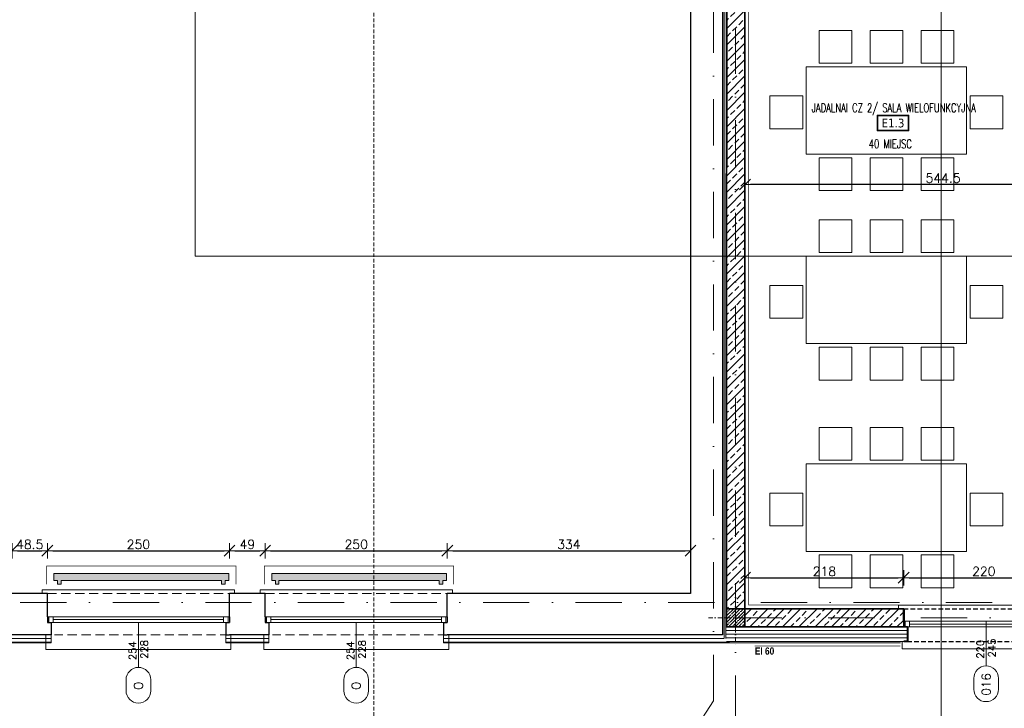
# Model space of a CAD drawing. Header units: millimetres. Extents: x 28291 to 177760, y -399809 to -170937.
# Tile 242 of 256: x 59860 to 61211, y -199610 to -198664. Entities that reach past the tile are written whole.
import ezdxf
from ezdxf.enums import TextEntityAlignment as Align

# ---------------------------------------------------------------- set-up
doc = ezdxf.new("R2010")
doc.units = ezdxf.units.MM
for name, pattern in [('2_3', [1, 0.5, -0.5]), ('CACHE', [9.525, 6.35, -3.175]), ('CARKOVANA', [7.5, 5, -2.5]), ('DASHDOT', [25.4, 12.7, -6.35, 0, -6.35]), ('HIDDEN', [9.525, 6.35, -3.175])]:
    doc.linetypes.add(name, pattern=pattern)
doc.layers.get('0').update_dxf_attribs({"lineweight": 0})
for name, color, linetype, lineweight in [('! WYPOSAŻENIE', 252, 'Continuous', 5), ('!! 0_ Istn-sciany', 3, 'Continuous', 30), ('!! 0_ Istn-widok', 1, 'Continuous', 15), ('!! 0_Istn-cienka', 4, 'Continuous', 9), ('!! 1  WYDZIELENIE PPOŻ', 252, 'Continuous', 0), ('!! 1_ proj wyposdażenie', 2, 'Continuous', 5), ('!! 1_ tynk zewn  - nowy', 21, 'Continuous', 20), ('!! 1_Hatch dach', 252, 'Continuous', 5), ('!! 1_hatch projektowane ściany', 4, 'Continuous', 5), ('!! 1_okna projektowane', 210, 'Continuous', 0), ('!! 1_OPIS OKNA DO REALIZACJI', 151, 'Continuous', 0), ('!! 1_OPIS POM NOWE', 140, 'Continuous', 5), ('!! 1_PROJ Sciany', 2, 'Continuous', 40), ('!! 1_PROJ TERMOIZOL', 132, 'Continuous', 5), ('!! 2_ remont Ocieplenie', 4, 'ZIGZAG', 5), ('!! 2_LEGENDA', 250, 'Continuous', 13), ('!! wymiary osi', 250, 'Continuous', 9), ('0-osie-liniA', 14, 'DASHDOT', 5)]:
    doc.layers.add(name, color=color, linetype=linetype, lineweight=lineweight)
for name, color, linetype, lineweight, true_color in [('!! 0_ Istn-okna - wymienione', 9, 'Continuous', 13, 0x808080), ('!! 0_Opis_okna - zrealizowane', 7, 'Continuous', 15, 0xb3b3b3), ('!! 1_drzwi-linia - zrealizowane', 7, 'Continuous', 5, 0x7a7a7a), ('!! 1_PROJ SCIANY ZREAL - HATCH', 9, 'Continuous', 0, 0x808080), ('!! 1_PROJ ŚCIANY  - zrealizowane', 9, 'Continuous', 35, 0x808080), ('!! 1_Wyburzenia', 252, 'CARKOVANA', 13, 0x696969)]:
    doc.layers.add(name, color=color, linetype=linetype, lineweight=lineweight, true_color=true_color)
doc.layers.add('!! 0_Istn-grzejniki', color=7, linetype='Continuous', lineweight=0, plot=False)
doc.layers.add('!! 0_ramki', color=66, linetype='Continuous', lineweight=9, plot=False)
doc.layers.add('!! 1_PROJ przerywana', color=3, linetype='CACHE')
doc.layers.add('PROJ OKNO', color=3, linetype='CACHE')
doc.styles.add('ARCHETYP', font='romans.shx', dxfattribs={"height": 15})
doc.styles.add('ARIAL', font='tahoma.ttf')
doc.styles.add('STYLE7', font='ARIALNB.TTF')
doc.styles.add('TXT', font='simplex.shx')
doc.linetypes.add('BATTING', pattern='A,0.00254,-2.54,[134,ltypeshp.shx,S=2.54,R=0,X=-2.54,Y=0],-5.08,[134,ltypeshp.shx,S=2.54,R=180,X=2.54,Y=0],-2.54', length=10.16254)
doc.linetypes.add('ZIGZAG', pattern='A,0.00254,-5.08,[131,ltypeshp.shx,S=5.08,R=0,X=-5.08,Y=0],-10.16,[131,ltypeshp.shx,S=5.08,R=180,X=5.08,Y=0],-5.08', length=20.32254)
doc.dimstyles.new('DIM50', dxfattribs={"dimscale": 5, "dimtxt": 2.5, "dimasz": 1.5, "dimexe": 0, "dimexo": 0, "dimgap": 0.5, "dimtad": 1, "dimdec": 4, "dimrnd": 0.5, "dimdsep": 46, "dimtxsty": 'TXT', "dimblk1": 'TICK1', "dimblk2": 'TICK1', "dimsah": 1, "dimcen": 0, "dimse1": 1, "dimse2": 1, "dimclrd": 1, "dimclre": 7, "dimclrt": 9, "dimadec": 0, "dimazin": 0, "dimtfac": 1, "dimtdec": 4, "dimtmove": 2, "dimatfit": 3, "dimldrblk": 'TICK1', "dimfxl": 1, "dimtolj": 1, "dimarcsym": 0})

# ---------------------------------------------------------------- blocks, each defined once
blk = doc.blocks.new('okno 1')
at = {"layer": '!! 0_ Istn-okna - wymienione'}
for points in [[(9, -36), (259, -36)], [(17, -40), (251, -40)], [(9, -44), (259, -44)]]:
    blk.add_lwpolyline(points, dxfattribs=at)
for points in [[(11, -44), (17, -44), (17, -36), (11, -36)], [(251, -44), (257, -44), (257, -36), (251, -36)]]:
    blk.add_lwpolyline(points, close=True, dxfattribs=at)
at = {"layer": '!! 0_ Istn-sciany'}
for points in [[(9, -36), (9, -4)], [(259, -36), (259, -4)], [(9, -36), (9, -44)], [(259, -36), (259, -44)], [(9, -44), (14, -44)], [(14, -44), (14, -61)], [(254, -44), (259, -44)], [(254, -44), (254, -61)], [(14, -61), (9, -61)], [(254, -61), (259, -61)]]:
    blk.add_lwpolyline(points, dxfattribs=at)
at = {"layer": '!! 0_ Istn-widok'}
for points in [[(2, 1), (266, 1)], [(2, -4), (2, 1)], [(266, -4), (266, 1)], [(7, -61), (7, -81)], [(261, -61), (261, -81)], [(261, -81), (7, -81)]]:
    blk.add_lwpolyline(points, dxfattribs=at)
at = {"layer": '!! 0_Istn-cienka', "linetype": 'HIDDEN', "ltscale": 2}
for points in [[(9, -4), (259, -4)], [(259, -61), (19, -61)]]:
    blk.add_lwpolyline(points, dxfattribs=at)
blk = doc.blocks.new('słup 25 x 25')
at = {"layer": '!! 1_Hatch dach'}
h = blk.add_hatch(dxfattribs=at)
h.set_pattern_fill('ANSI35', color=256)
h.set_pattern_definition([(45, (-64242.072, 198338.2015), (-4.49012806, 4.49012806), []), (45, (-64237.5816, 198338.2015), (-4.49012806, 4.49012806), [7.9375, -1.5875, 0, -1.5875])])
h.paths.add_polyline_path([(-12.5, 12.5), (12.5, 12.5), (12.5, -12.5), (-12.5, -12.5)])
at = {"layer": '!! 1_PROJ ŚCIANY  - zrealizowane'}
blk.add_lwpolyline([(-12.5, 12.5), (12.5, 12.5), (12.5, -12.5), (-12.5, -12.5)], close=True, dxfattribs=at)
at = {"layer": '0-osie-liniA', "ltscale": 0.5}
for points in [[(0, 37.5), (0, -37.5)], [(-37.5, 0), (37.5, 0)]]:
    blk.add_lwpolyline(points, dxfattribs=at)
blk = doc.blocks.new('OKNO PROJ 240')
at = {"layer": '!! 0_ Istn-sciany'}
for points in [[(61049, -199630.9), (61054, -199630.9)], [(61262, -199630.9), (61262, -199630.9)]]:
    blk.add_lwpolyline(points, dxfattribs=at)
at = {"layer": '!! 0_ Istn-widok'}
for points in [[(61042, -199600.9), (61272, -199600.9)], [(61042, -199605.9), (61042, -199600.9)], [(61272, -199605.9), (61272, -199600.9)], [(61047, -199650.9), (61047, -199660.9)], [(61271, -199650.9), (61271, -199660.9)], [(61271, -199660.9), (61047, -199660.9)]]:
    blk.add_lwpolyline(points, dxfattribs=at)
at = {"layer": '!! 1_okna projektowane'}
for points in [[(61049, -199630.9), (61262, -199630.9)], [(61051, -199622.9), (61262, -199622.9)], [(61057, -199626.9), (61260, -199626.9)]]:
    blk.add_lwpolyline(points, dxfattribs=at)
for points in [[(61051, -199630.9), (61057, -199630.9), (61057, -199622.9), (61051, -199622.9)], [(61267, -199630.9), (61260, -199630.9), (61260, -199622.9), (61267, -199622.9)]]:
    blk.add_lwpolyline(points, close=True, dxfattribs=at)
at = {"layer": '!! 1_PROJ przerywana'}
for points in [[(61049, -199605.9), (61269, -199605.9)], [(61054, -199650.9), (61264, -199650.9)]]:
    blk.add_lwpolyline(points, dxfattribs=at)
at = {"layer": '!! 1_PROJ Sciany'}
for points in [[(61049, -199622.9), (61049, -199605.9)], [(61269, -199622.9), (61269, -199605.9)], [(61049, -199622.9), (61049, -199630.9)], [(61054, -199630.9), (61054, -199650.9)], [(61264, -199630.9), (61264, -199650.9)], [(61264, -199630.9), (61269, -199630.9)], [(61269, -199622.9), (61269, -199630.9)], [(61054, -199650.9), (61049, -199650.9)], [(61264, -199650.9), (61269, -199650.9)]]:
    blk.add_lwpolyline(points, dxfattribs=at)
blk = doc.blocks.new('BLOK OSI')
at = {"layer": '0-osie-liniA', "ltscale": 5}
for points in [[(51992.21142, -199661.23318), (51992.21142, -193642.4104)], [(52022.71142, -198101.31839), (52022.71142, -199860.81919)], [(48625.50568, -199526.0883), (52491.52485, -199526.0883)], [(52022.71506, -199547.0883), (55016.99854, -199547.0883)], [(51992.21142, -199661.23318), (51924.94842, -199764.84255), (51924.94842, -199860.81919)]]:
    blk.add_lwpolyline(points, dxfattribs=at)
blk = doc.blocks.new('1_ok-opis')
blk.add_line((0, 111.6), (0, 50))
for points in [[(-17, 128.6), (-17, 143.6)], [(17, 128.6), (17, 143.6)]]:
    blk.add_lwpolyline(points)
for centre, start, end in [((0, 143.6), 0, 180), ((0, 128.6), 180, 0)]:
    blk.add_arc(centre, 17, start, end)
at = {"style": 'ARCHETYP'}
for tag, height, rotation, p in [('NR', 12, 90, (0, 136.9)), ('NR', 12, 270, (0, 136.9)), ('SZEROKOŚĆ', 10, 270, (8, 78.3)), ('SZEROKOŚĆ', 10, 90, (-8, 78.3)), ('WYSOKOŚĆ', 10, 270, (-8, 78.3)), ('WYSOKOŚĆ', 10, 90, (8, 78.3))]:
    blk.add_attdef(tag, text='', height=height, rotation=rotation, dxfattribs=at).set_placement(p, align=Align.MIDDLE)
blk = doc.blocks.new('TICK1')
at = {"color": 2}
blk.add_line((-1, -1), (1, 1), dxfattribs=at)
at = {"color": 0}
for p, q in [((0, 0), (-1, 0)), ((0, -1.4), (0, 1.4))]:
    blk.add_line(p, q, dxfattribs=at)
blk = doc.blocks.new('*D2889')
at = {"layer": '!! wymiary osi', "color": 1, "lineweight": -2, "transparency": 16777216}
blk.add_line((57978.1, -199709), (60817.1, -199709), dxfattribs=at)
at = {"layer": 'DEFPOINTS', "color": 0, "transparency": 16777216}
for p in [(57970.6, -199377.1), (60824.6, -199377.1), (60824.6, -199709)]:
    blk.add_point(p, dxfattribs=at)
at = {"layer": '!! wymiary osi', "color": 1, "lineweight": -2, "transparency": 16777216, "xscale": 7.5, "yscale": 7.5, "zscale": 7.5, "rotation": 180}
blk.add_blockref('TICK1', (57970.6, -199709), dxfattribs=at)
at = {"layer": '!! wymiary osi', "color": 1, "lineweight": -2, "transparency": 16777216, "xscale": 7.5, "yscale": 7.5, "zscale": 7.5}
blk.add_blockref('TICK1', (60824.6, -199709), dxfattribs=at)
at = {"layer": '!! wymiary osi', "color": 9, "transparency": 16777216, "insert": (59397.6, -199700.2), "char_height": 12.5, "attachment_point": 5, "style": 'TXT'}
blk.add_mtext('\\A1;2854', dxfattribs=at)
blk = doc.blocks.new('*D2893')
at = {"layer": '!! wymiary osi', "color": 1, "lineweight": -2, "transparency": 16777216}
blk.add_line((58406.1, -199674), (60773.1, -199674), dxfattribs=at)
at = {"layer": 'DEFPOINTS', "color": 0, "transparency": 16777216}
for p in [(58398.6, -199452.1), (60780.6, -199452.1), (60780.6, -199674)]:
    blk.add_point(p, dxfattribs=at)
at = {"layer": '!! wymiary osi', "color": 1, "lineweight": -2, "transparency": 16777216, "xscale": 7.5, "yscale": 7.5, "zscale": 7.5, "rotation": 180}
blk.add_blockref('TICK1', (58398.6, -199674), dxfattribs=at)
at = {"layer": '!! wymiary osi', "color": 1, "lineweight": -2, "transparency": 16777216, "xscale": 7.5, "yscale": 7.5, "zscale": 7.5}
blk.add_blockref('TICK1', (60780.6, -199674), dxfattribs=at)
at = {"layer": '!! wymiary osi', "color": 9, "transparency": 16777216, "insert": (59589.6, -199665.2), "char_height": 12.5, "attachment_point": 5, "style": 'TXT'}
blk.add_mtext('\\A1;2382', dxfattribs=at)
blk = doc.blocks.new('*D2894')
at = {"layer": '!! wymiary osi', "color": 1, "lineweight": -2, "transparency": 16777216}
blk.add_line((60788.1, -199674), (60817.1, -199674), dxfattribs=at)
at = {"layer": 'DEFPOINTS', "color": 0, "transparency": 16777216}
for p in [(60780.6, -199452.1), (60824.6, -199452.1), (60824.6, -199674)]:
    blk.add_point(p, dxfattribs=at)
at = {"layer": '!! wymiary osi', "color": 1, "lineweight": -2, "transparency": 16777216, "xscale": 7.5, "yscale": 7.5, "zscale": 7.5, "rotation": 180}
blk.add_blockref('TICK1', (60780.6, -199674), dxfattribs=at)
at = {"layer": '!! wymiary osi', "color": 1, "lineweight": -2, "transparency": 16777216, "xscale": 7.5, "yscale": 7.5, "zscale": 7.5}
blk.add_blockref('TICK1', (60824.6, -199674), dxfattribs=at)
at = {"layer": '!! wymiary osi', "color": 9, "transparency": 16777216, "insert": (60802.6, -199665.2), "char_height": 12.5, "attachment_point": 5, "style": 'TXT'}
blk.add_mtext('\\A1;44', dxfattribs=at)
blk = doc.blocks.new('*D2905')
at = {"layer": '!! wymiary osi', "color": 1, "lineweight": -2, "transparency": 16777216}
blk.add_line((59856.6, -199393.6), (59890.1, -199393.6), dxfattribs=at)
at = {"layer": 'DEFPOINTS', "color": 0, "transparency": 16777216}
for p in [(59897.6, -199393.6), (59849.1, -199452.1), (59897.6, -199452.1)]:
    blk.add_point(p, dxfattribs=at)
at = {"layer": '!! wymiary osi', "color": 1, "lineweight": -2, "transparency": 16777216, "xscale": 7.5, "yscale": 7.5, "zscale": 7.5, "rotation": 180}
blk.add_blockref('TICK1', (59849.1, -199393.6), dxfattribs=at)
at = {"layer": '!! wymiary osi', "color": 1, "lineweight": -2, "transparency": 16777216, "xscale": 7.5, "yscale": 7.5, "zscale": 7.5}
blk.add_blockref('TICK1', (59897.6, -199393.6), dxfattribs=at)
at = {"layer": '!! wymiary osi', "color": 9, "transparency": 16777216, "insert": (59873.3, -199384.9), "char_height": 12.5, "attachment_point": 5, "style": 'TXT'}
blk.add_mtext('\\A1;48.5', dxfattribs=at)
blk = doc.blocks.new('*D2906')
at = {"layer": '!! wymiary osi', "color": 1, "lineweight": -2, "transparency": 16777216}
blk.add_line((59905.1, -199393.6), (60140.1, -199393.6), dxfattribs=at)
at = {"layer": 'DEFPOINTS', "color": 0, "transparency": 16777216}
for p in [(60147.6, -199393.6), (59897.6, -199452.1), (60147.6, -199452.1)]:
    blk.add_point(p, dxfattribs=at)
at = {"layer": '!! wymiary osi', "color": 1, "lineweight": -2, "transparency": 16777216, "xscale": 7.5, "yscale": 7.5, "zscale": 7.5, "rotation": 180}
blk.add_blockref('TICK1', (59897.6, -199393.6), dxfattribs=at)
at = {"layer": '!! wymiary osi', "color": 1, "lineweight": -2, "transparency": 16777216, "xscale": 7.5, "yscale": 7.5, "zscale": 7.5}
blk.add_blockref('TICK1', (60147.6, -199393.6), dxfattribs=at)
at = {"layer": '!! wymiary osi', "color": 9, "transparency": 16777216, "insert": (60022.6, -199384.9), "char_height": 12.5, "attachment_point": 5, "style": 'TXT'}
blk.add_mtext('\\A1;250', dxfattribs=at)
blk = doc.blocks.new('*D2907')
at = {"layer": '!! wymiary osi', "color": 1, "lineweight": -2, "transparency": 16777216}
blk.add_line((60155.1, -199393.6), (60189.1, -199393.6), dxfattribs=at)
at = {"layer": 'DEFPOINTS', "color": 0, "transparency": 16777216}
for p in [(60196.6, -199393.6), (60147.6, -199452.1), (60196.6, -199452.1)]:
    blk.add_point(p, dxfattribs=at)
at = {"layer": '!! wymiary osi', "color": 1, "lineweight": -2, "transparency": 16777216, "xscale": 7.5, "yscale": 7.5, "zscale": 7.5, "rotation": 180}
blk.add_blockref('TICK1', (60147.6, -199393.6), dxfattribs=at)
at = {"layer": '!! wymiary osi', "color": 1, "lineweight": -2, "transparency": 16777216, "xscale": 7.5, "yscale": 7.5, "zscale": 7.5}
blk.add_blockref('TICK1', (60196.6, -199393.6), dxfattribs=at)
at = {"layer": '!! wymiary osi', "color": 9, "transparency": 16777216, "insert": (60172.1, -199384.9), "char_height": 12.5, "attachment_point": 5, "style": 'TXT'}
blk.add_mtext('\\A1;49', dxfattribs=at)
blk = doc.blocks.new('*D2908')
at = {"layer": '!! wymiary osi', "color": 1, "lineweight": -2, "transparency": 16777216}
blk.add_line((60204.1, -199393.6), (60439.1, -199393.6), dxfattribs=at)
at = {"layer": 'DEFPOINTS', "color": 0, "transparency": 16777216}
for p in [(60446.6, -199393.6), (60196.6, -199452.1), (60446.6, -199452.1)]:
    blk.add_point(p, dxfattribs=at)
at = {"layer": '!! wymiary osi', "color": 1, "lineweight": -2, "transparency": 16777216, "xscale": 7.5, "yscale": 7.5, "zscale": 7.5, "rotation": 180}
blk.add_blockref('TICK1', (60196.6, -199393.6), dxfattribs=at)
at = {"layer": '!! wymiary osi', "color": 1, "lineweight": -2, "transparency": 16777216, "xscale": 7.5, "yscale": 7.5, "zscale": 7.5}
blk.add_blockref('TICK1', (60446.6, -199393.6), dxfattribs=at)
at = {"layer": '!! wymiary osi', "color": 9, "transparency": 16777216, "insert": (60321.6, -199384.9), "char_height": 12.5, "attachment_point": 5, "style": 'TXT'}
blk.add_mtext('\\A1;250', dxfattribs=at)
blk = doc.blocks.new('*D2909')
at = {"layer": '!! wymiary osi', "color": 1, "lineweight": -2, "transparency": 16777216}
blk.add_line((60454.1, -199393.6), (60773.1, -199393.6), dxfattribs=at)
at = {"layer": 'DEFPOINTS', "color": 0, "transparency": 16777216}
for p in [(60780.6, -199393.6), (60446.6, -199452.1), (60780.6, -199452.1)]:
    blk.add_point(p, dxfattribs=at)
at = {"layer": '!! wymiary osi', "color": 1, "lineweight": -2, "transparency": 16777216, "xscale": 7.5, "yscale": 7.5, "zscale": 7.5, "rotation": 180}
blk.add_blockref('TICK1', (60446.6, -199393.6), dxfattribs=at)
at = {"layer": '!! wymiary osi', "color": 1, "lineweight": -2, "transparency": 16777216, "xscale": 7.5, "yscale": 7.5, "zscale": 7.5}
blk.add_blockref('TICK1', (60780.6, -199393.6), dxfattribs=at)
at = {"layer": '!! wymiary osi', "color": 9, "transparency": 16777216, "insert": (60613.6, -199384.9), "char_height": 12.5, "attachment_point": 5, "style": 'TXT'}
blk.add_mtext('\\A1;334', dxfattribs=at)
blk = doc.blocks.new('*D3013')
at = {"layer": '!! wymiary osi', "color": 1, "lineweight": -2, "transparency": 16777216}
blk.add_line((60832.1, -199709), (63419.6, -199709), dxfattribs=at)
at = {"layer": 'DEFPOINTS', "color": 0, "transparency": 16777216}
for p in [(60824.6, -199509.1), (63427.1, -199520.1), (63427.1, -199709)]:
    blk.add_point(p, dxfattribs=at)
at = {"layer": '!! wymiary osi', "color": 1, "lineweight": -2, "transparency": 16777216, "xscale": 7.5, "yscale": 7.5, "zscale": 7.5, "rotation": 180}
blk.add_blockref('TICK1', (60824.6, -199709), dxfattribs=at)
at = {"layer": '!! wymiary osi', "color": 1, "lineweight": -2, "transparency": 16777216, "xscale": 7.5, "yscale": 7.5, "zscale": 7.5}
blk.add_blockref('TICK1', (63427.1, -199709), dxfattribs=at)
at = {"layer": '!! wymiary osi', "color": 9, "transparency": 16777216, "insert": (62125.8, -199700.2), "char_height": 12.5, "attachment_point": 5, "style": 'TXT'}
blk.add_mtext('\\A1;2602.5', dxfattribs=at)
blk = doc.blocks.new('*D3014')
at = {"layer": '!! wymiary osi', "color": 1, "lineweight": -2, "transparency": 16777216}
for p, q in [((60817.1, -199674), (60809.6, -199674)), ((60824.6, -199674), (60829.1, -199674)), ((60836.6, -199674), (60844.1, -199674))]:
    blk.add_line(p, q, dxfattribs=at)
at = {"layer": 'DEFPOINTS', "color": 0, "transparency": 16777216}
for p in [(60824.6, -199509.1), (60829.1, -199509.1), (60829.1, -199674)]:
    blk.add_point(p, dxfattribs=at)
at = {"layer": '!! wymiary osi', "color": 1, "lineweight": -2, "transparency": 16777216, "xscale": 7.5, "yscale": 7.5, "zscale": 7.5}
blk.add_blockref('TICK1', (60824.6, -199674), dxfattribs=at)
at = {"layer": '!! wymiary osi', "color": 1, "lineweight": -2, "transparency": 16777216, "xscale": 7.5, "yscale": 7.5, "zscale": 7.5, "rotation": 180}
blk.add_blockref('TICK1', (60829.1, -199674), dxfattribs=at)
at = {"layer": '!! wymiary osi', "color": 9, "transparency": 16777216, "insert": (60826.8, -199696.5), "char_height": 12.5, "attachment_point": 5, "style": 'TXT'}
blk.add_mtext('\\A1;4.5', dxfattribs=at)
blk = doc.blocks.new('*D3015')
at = {"layer": '!! wymiary osi', "color": 1, "lineweight": -2, "transparency": 16777216}
blk.add_line((60836.6, -199674), (60847.6, -199674), dxfattribs=at)
at = {"layer": 'DEFPOINTS', "color": 0, "transparency": 16777216}
for p in [(60855.1, -199473.1), (60829.1, -199509.1), (60855.1, -199674)]:
    blk.add_point(p, dxfattribs=at)
at = {"layer": '!! wymiary osi', "color": 1, "lineweight": -2, "transparency": 16777216, "xscale": 7.5, "yscale": 7.5, "zscale": 7.5, "rotation": 180}
blk.add_blockref('TICK1', (60829.1, -199674), dxfattribs=at)
at = {"layer": '!! wymiary osi', "color": 1, "lineweight": -2, "transparency": 16777216, "xscale": 7.5, "yscale": 7.5, "zscale": 7.5}
blk.add_blockref('TICK1', (60855.1, -199674), dxfattribs=at)
at = {"layer": '!! wymiary osi', "color": 9, "transparency": 16777216, "insert": (60842.1, -199665.2), "char_height": 12.5, "attachment_point": 5, "style": 'TXT'}
blk.add_mtext('\\A1;26', dxfattribs=at)
blk = doc.blocks.new('*D3016')
at = {"layer": '!! wymiary osi', "color": 1, "lineweight": -2, "transparency": 16777216}
blk.add_line((60862.6, -199674), (61642.6, -199674), dxfattribs=at)
at = {"layer": 'DEFPOINTS', "color": 0, "transparency": 16777216}
for p in [(60855.1, -199473.1), (61650.1, -199473.1), (61650.1, -199674)]:
    blk.add_point(p, dxfattribs=at)
at = {"layer": '!! wymiary osi', "color": 1, "lineweight": -2, "transparency": 16777216, "xscale": 7.5, "yscale": 7.5, "zscale": 7.5, "rotation": 180}
blk.add_blockref('TICK1', (60855.1, -199674), dxfattribs=at)
at = {"layer": '!! wymiary osi', "color": 1, "lineweight": -2, "transparency": 16777216, "xscale": 7.5, "yscale": 7.5, "zscale": 7.5}
blk.add_blockref('TICK1', (61650.1, -199674), dxfattribs=at)
at = {"layer": '!! wymiary osi', "color": 9, "transparency": 16777216, "insert": (61252.6, -199665.2), "char_height": 12.5, "attachment_point": 5, "style": 'TXT'}
blk.add_mtext('\\A1;795', dxfattribs=at)
blk = doc.blocks.new('*D3094')
at = {"layer": '!! wymiary osi', "color": 1, "lineweight": -2, "transparency": 16777216}
blk.add_line((61392.1, -198890.7), (60862.8, -198890.7), dxfattribs=at)
at = {"layer": 'DEFPOINTS', "color": 0, "transparency": 16777216}
for p in [(60855.3, -198853), (61399.6, -198853.2), (60855.3, -198890.7)]:
    blk.add_point(p, dxfattribs=at)
at = {"layer": '!! wymiary osi', "color": 1, "lineweight": -2, "transparency": 16777216, "xscale": 7.5, "yscale": 7.5, "zscale": 7.5, "rotation": 180}
blk.add_blockref('TICK1', (60855.3, -198890.7), dxfattribs=at)
at = {"layer": '!! wymiary osi', "color": 1, "lineweight": -2, "transparency": 16777216, "xscale": 7.5, "yscale": 7.5, "zscale": 7.5}
blk.add_blockref('TICK1', (61399.6, -198890.7), dxfattribs=at)
at = {"layer": '!! wymiary osi', "color": 9, "transparency": 16777216, "insert": (61127.4, -198882), "char_height": 12.5, "attachment_point": 5, "style": 'TXT'}
blk.add_mtext('\\A1;544.5', dxfattribs=at)
blk = doc.blocks.new('*D3147')
at = {"layer": '!! wymiary osi', "color": 1, "lineweight": -2, "transparency": 16777216}
blk.add_line((60863, -199430.6), (61065.8, -199430.6), dxfattribs=at)
at = {"layer": 'DEFPOINTS', "color": 0, "transparency": 16777216}
for p in [(61073.3, -199430.6), (60855.5, -199473.1), (61073.3, -199473.2)]:
    blk.add_point(p, dxfattribs=at)
at = {"layer": '!! wymiary osi', "color": 1, "lineweight": -2, "transparency": 16777216, "xscale": 7.5, "yscale": 7.5, "zscale": 7.5, "rotation": 180}
blk.add_blockref('TICK1', (60855.5, -199430.6), dxfattribs=at)
at = {"layer": '!! wymiary osi', "color": 1, "lineweight": -2, "transparency": 16777216, "xscale": 7.5, "yscale": 7.5, "zscale": 7.5}
blk.add_blockref('TICK1', (61073.3, -199430.6), dxfattribs=at)
at = {"layer": '!! wymiary osi', "color": 9, "transparency": 16777216, "insert": (60964.4, -199421.9), "char_height": 12.5, "attachment_point": 5, "style": 'TXT'}
blk.add_mtext('\\A1;218', dxfattribs=at)
blk = doc.blocks.new('*D3148')
at = {"layer": '!! wymiary osi', "color": 1, "lineweight": -2, "transparency": 16777216}
blk.add_line((61080.8, -199430.6), (61285.8, -199430.6), dxfattribs=at)
at = {"layer": 'DEFPOINTS', "color": 0, "transparency": 16777216}
for p in [(61293.3, -199430.6), (61073.3, -199473.2), (61293.3, -199473.1)]:
    blk.add_point(p, dxfattribs=at)
at = {"layer": '!! wymiary osi', "color": 1, "lineweight": -2, "transparency": 16777216, "xscale": 7.5, "yscale": 7.5, "zscale": 7.5, "rotation": 180}
blk.add_blockref('TICK1', (61073.3, -199430.6), dxfattribs=at)
at = {"layer": '!! wymiary osi', "color": 1, "lineweight": -2, "transparency": 16777216, "xscale": 7.5, "yscale": 7.5, "zscale": 7.5}
blk.add_blockref('TICK1', (61293.3, -199430.6), dxfattribs=at)
at = {"layer": '!! wymiary osi', "color": 9, "transparency": 16777216, "insert": (61183.3, -199421.9), "char_height": 12.5, "attachment_point": 5, "style": 'TXT'}
blk.add_mtext('\\A1;220', dxfattribs=at)
blk = doc.blocks.new('oznaczenie przekroi')
at = {"layer": '!! 1_Wyburzenia'}
for points in [[(87585.4, -199785.2), (87585.4, -197220.1)], [(88364.2, -199785.2), (88364.2, -197902.7)]]:
    blk.add_lwpolyline(points, dxfattribs=at)

msp = doc.modelspace()

# ---------------------------------------------------------------- hatches: boundary and pattern name
at = {"layer": '!! 0_Istn-grzejniki'}
h = msp.add_hatch(color=0, dxfattribs=at)
h.dxf.hatch_style = 1
h.paths.add_polyline_path([(59911.56735, -199439.62813), (59911.56735, -199434.62813), (59906.56735, -199434.62813), (59906.56735, -199424.62813), (60146.56735, -199424.62813), (60146.56735, -199434.62813), (60141.56735, -199434.62813), (60141.56735, -199439.62813), (60136.56735, -199439.62813), (60136.56735, -199434.62813), (59916.56735, -199434.62813), (59916.56735, -199439.62813)])
h = msp.add_hatch(color=0, dxfattribs=at)
h.dxf.hatch_style = 1
h.paths.add_polyline_path([(60210.56735, -199439.62813), (60210.56735, -199434.62813), (60205.56735, -199434.62813), (60205.56735, -199424.62813), (60445.56735, -199424.62813), (60445.56735, -199434.62813), (60440.56735, -199434.62813), (60440.56735, -199439.62813), (60435.56735, -199439.62813), (60435.56735, -199434.62813), (60215.56735, -199434.62813), (60215.56735, -199439.62813)])
at = {"layer": '!! 1_PROJ SCIANY ZREAL - HATCH'}
h = msp.add_hatch(dxfattribs=at)
h.set_pattern_fill('ANSI33', color=256, scale=2.5)
h.paths.add_polyline_path([(60855.48637, -198236.14239), (60830.48637, -198236.13008), (60830.0792, -199473.12813), (60855.0792, -199473.13228)])
h = msp.add_hatch(dxfattribs=at)
h.set_pattern_fill('ANSI33', color=256, scale=2.5)
h.paths.add_polyline_path([(60855.07099, -199473.12813), (61073.31554, -199473.20674), (61073.31554, -199498.20337), (60855.07099, -199498.12477)])

# ---------------------------------------------------------------- linework, layer by layer
at = {"layer": '!! 0_ Istn-sciany'}
for points in [[(60780.56735, -198236.12813), (60780.56735, -199452.12813), (60446.56735, -199452.12813)], [(60824.56735, -198236.12813), (60824.56735, -199509.12813), (60446.56735, -199509.12813)], [(59897.56735, -199452.12813), (59849.11841, -199452.12813)], [(60196.56735, -199452.12813), (60147.56735, -199452.12813)], [(59897.56735, -199509.12813), (59848.56735, -199509.12813)], [(60196.56735, -199509.12813), (60147.56735, -199509.12813)]]:
    msp.add_lwpolyline(points, dxfattribs=at)
at = {"layer": '!! 0_Istn-grzejniki', "linetype": '2_3', "ltscale": 10, "const_width": 1}
for points in [[(59896.56735, -199439.62813), (59896.56735, -199414.62813), (60156.56735, -199414.62813), (60156.56735, -199439.62813)], [(60195.56735, -199439.62813), (60195.56735, -199414.62813), (60455.56735, -199414.62813), (60455.56735, -199439.62813)]]:
    msp.add_lwpolyline(points, dxfattribs=at)
at = {"layer": '!! 0_Istn-grzejniki'}
for points in [[(59911.56735, -199439.62813), (59911.56735, -199434.62813), (59906.56735, -199434.62813), (59906.56735, -199424.62813), (60146.56735, -199424.62813), (60146.56735, -199434.62813), (60141.56735, -199434.62813), (60141.56735, -199439.62813), (60136.56735, -199439.62813), (60136.56735, -199434.62813), (59916.56735, -199434.62813), (59916.56735, -199439.62813)], [(60210.56735, -199439.62813), (60210.56735, -199434.62813), (60205.56735, -199434.62813), (60205.56735, -199424.62813), (60445.56735, -199424.62813), (60445.56735, -199434.62813), (60440.56735, -199434.62813), (60440.56735, -199439.62813), (60435.56735, -199439.62813), (60435.56735, -199434.62813), (60215.56735, -199434.62813), (60215.56735, -199439.62813)]]:
    msp.add_lwpolyline(points, close=True, dxfattribs=at)
at = {"layer": '!! 0_ramki'}
msp.add_lwpolyline([(60100.28509, -198989.2122), (60100.28509, -194789.2122), (63070.28509, -194789.2122), (63120.28509, -198989.2122)], close=True, dxfattribs=at)
at = {"layer": '!! 1  WYDZIELENIE PPOŻ', "color": 20, "linetype": '2_3', "ltscale": 10, "true_color": 0xf65c09, "const_width": 1}
for points in [[(61680.06966, -198858.12222), (61394.57367, -198858.15779), (61394.57367, -198643.12421), (60860.60069, -198643.12424), (60860.50947, -199468.13431), (61678.41568, -199468.13432), (61680.06965, -199468.34503), (62592.56778, -199468.08791), (62593.21565, -198093.74063), (62280.06965, -198093.74063), (62280.06965, -198398.62886), (62010.51687, -198398.58903), (62010.51687, -198473.62813), (61944.06965, -198473.62813), (61944.06965, -198585.15717), (61680.06966, -198583.65717), (61680.06966, -198858.12241)], [(61068.81046, -199524.17511), (60868.81046, -199524.17511)]]:
    msp.add_lwpolyline(points, dxfattribs=at)
at = {"layer": '!! 1_ proj wyposdażenie'}
for points in [[(60957.10579, -198679.03336), (61002.10579, -198679.03336), (61002.10579, -198724.03336), (60957.10579, -198724.03336)], [(61072.10579, -198679.03336), (61027.10579, -198679.03336), (61027.10579, -198724.03336), (61072.10579, -198724.03336)], [(61142.10579, -198679.03336), (61097.10579, -198679.03336), (61097.10579, -198724.03336), (61142.10579, -198724.03336)], [(60939.60579, -198729.03336), (61159.60579, -198729.03336), (61159.60579, -198849.03336), (60939.60579, -198849.03336)], [(60889.60579, -198814.03336), (60889.60579, -198769.03336), (60934.60579, -198769.03336), (60934.60579, -198814.03336)], [(61209.60579, -198814.03336), (61209.60579, -198769.03336), (61164.60579, -198769.03336), (61164.60579, -198814.03336)], [(60957.10579, -198899.03336), (61002.10579, -198899.03336), (61002.10579, -198854.03336), (60957.10579, -198854.03336)], [(61072.10579, -198899.03336), (61027.10579, -198899.03336), (61027.10579, -198854.03336), (61072.10579, -198854.03336)], [(61142.10579, -198899.03336), (61097.10579, -198899.03336), (61097.10579, -198854.03336), (61142.10579, -198854.03336)], [(60957.10579, -198939.2146), (61002.10579, -198939.2146), (61002.10579, -198984.2146), (60957.10579, -198984.2146)], [(61072.10579, -198939.2146), (61027.10579, -198939.2146), (61027.10579, -198984.2146), (61072.10579, -198984.2146)], [(61142.10579, -198939.2146), (61097.10579, -198939.2146), (61097.10579, -198984.2146), (61142.10579, -198984.2146)], [(60939.60579, -198989.2146), (61159.60579, -198989.2146), (61159.60579, -199109.2146), (60939.60579, -199109.2146)], [(60889.60579, -199074.2146), (60889.60579, -199029.2146), (60934.60579, -199029.2146), (60934.60579, -199074.2146)], [(61209.60579, -199074.2146), (61209.60579, -199029.2146), (61164.60579, -199029.2146), (61164.60579, -199074.2146)], [(60957.10579, -199159.2146), (61002.10579, -199159.2146), (61002.10579, -199114.2146), (60957.10579, -199114.2146)], [(61072.10579, -199159.2146), (61027.10579, -199159.2146), (61027.10579, -199114.2146), (61072.10579, -199114.2146)], [(61142.10579, -199159.2146), (61097.10579, -199159.2146), (61097.10579, -199114.2146), (61142.10579, -199114.2146)], [(60957.10579, -199224.39584), (61002.10579, -199224.39584), (61002.10579, -199269.39584), (60957.10579, -199269.39584)], [(61072.10579, -199224.39584), (61027.10579, -199224.39584), (61027.10579, -199269.39584), (61072.10579, -199269.39584)], [(61142.10579, -199224.39584), (61097.10579, -199224.39584), (61097.10579, -199269.39584), (61142.10579, -199269.39584)], [(60939.60579, -199274.39584), (61159.60579, -199274.39584), (61159.60579, -199394.39584), (60939.60579, -199394.39584)], [(60889.60579, -199359.39584), (60889.60579, -199314.39584), (60934.60579, -199314.39584), (60934.60579, -199359.39584)], [(61209.60579, -199359.39584), (61209.60579, -199314.39584), (61164.60579, -199314.39584), (61164.60579, -199359.39584)], [(60957.10579, -199444.39584), (61002.10579, -199444.39584), (61002.10579, -199399.39584), (60957.10579, -199399.39584)], [(61072.10579, -199444.39584), (61027.10579, -199444.39584), (61027.10579, -199399.39584), (61072.10579, -199399.39584)], [(61142.10579, -199444.39584), (61097.10579, -199444.39584), (61097.10579, -199399.39584), (61142.10579, -199399.39584)]]:
    msp.add_lwpolyline(points, close=True, dxfattribs=at)
at = {"layer": '!! 1_ tynk zewn  - nowy'}
for p, q in [((61068.81907, -199520.12477), (60830.07081, -199520.12395)), ((61078.3155, -199518.12477), (60830.07082, -199518.12395))]:
    msp.add_line(p, q, dxfattribs=at)
for points in [[(59902.56735, -199520.12813), (59902.56735, -199509.12813)], [(60142.56735, -199520.12813), (60142.56735, -199509.12813)], [(60201.56735, -199520.12813), (60201.56735, -199509.12813)], [(60441.56735, -199509.12813), (60441.56735, -199520.12813)], [(59902.56735, -199519.12813), (59843.56735, -199519.12813)], [(59902.56735, -199520.12813), (59843.56735, -199520.12813)], [(60201.56735, -199519.12813), (60142.56735, -199519.12813)], [(60201.56735, -199520.12813), (60142.56735, -199520.12813)], [(60834.06406, -199519.12813), (60441.56735, -199519.12813)], [(60835.06373, -199520.12813), (60441.56735, -199520.12813)]]:
    msp.add_lwpolyline(points, dxfattribs=at)
at = {"layer": '!! 1_OPIS POM NOWE'}
for points in [[(61036.8392, -198817.16147), (61080.3592, -198817.16147), (61080.3592, -198795.40147), (61036.8392, -198795.40147)], [(61037.9272, -198816.07347), (61079.2712, -198816.07347), (61079.2712, -198796.48947), (61037.9272, -198796.48947)]]:
    msp.add_lwpolyline(points, close=True, dxfattribs=at)
at = {"layer": '!! 1_PROJ Sciany'}
msp.add_lwpolyline([(61073.31554, -199473.20485), (61073.31554, -199498.20525)], dxfattribs=at)
at = {"layer": '!! 1_PROJ SCIANY ZREAL - HATCH'}
for points in [[(60855.48637, -198236.14239), (60830.48637, -198236.13008), (60830.0792, -199473.12813), (60855.0792, -199473.13228)], [(60855.07099, -199473.12813), (61073.31554, -199473.12813), (61073.31554, -199498.12477), (60855.07099, -199498.12477)]]:
    msp.add_lwpolyline(points, close=True, dxfattribs=at)
at = {"layer": '!! 1_PROJ TERMOIZOL', "linetype": 'ZIGZAG', "ltscale": 0.75}
msp.add_lwpolyline([(60826.98637, -198236.12975), (60826.56583, -199513.73054)], dxfattribs=at)
at = {"layer": '!! 1_PROJ ŚCIANY  - zrealizowane'}
msp.add_line((61078.31558, -199498.12477), (60830.0709, -199498.12395), dxfattribs=at)
for points in [[(60830.48637, -198236.13008), (60830.0709, -199498.34603)], [(60855.35405, -198638.13053), (60855.0792, -199473.128), (61073.31554, -199473.128)]]:
    msp.add_lwpolyline(points, dxfattribs=at)
at = {"layer": '!! 2_ remont Ocieplenie', "linetype": 'BATTING', "ltscale": 0.5}
for p, q in [((61078.31554, -199503.12477), (60830.07086, -199503.12395)), ((61078.3155, -199513.12477), (60830.07082, -199513.12395))]:
    msp.add_line(p, q, dxfattribs=at)
at = {"layer": '!! 2_ remont Ocieplenie', "linetype": 'Continuous', "ltscale": 0.75}
msp.add_line((61078.31554, -199508.12477), (60830.07086, -199508.12395), dxfattribs=at)
at = {"layer": '!! 2_ remont Ocieplenie', "linetype": 'ByBlock', "ltscale": 0.4}
msp.add_lwpolyline([(60829.48637, -198236.12975), (60829.0657, -199514.12813)], dxfattribs=at)
at = {"layer": '!! 2_ remont Ocieplenie', "linetype": 'ZIGZAG', "ltscale": 0.75}
for points in [[(59902.56735, -199514.12813), (59843.56735, -199514.12813)], [(60201.56735, -199514.12813), (60142.56735, -199514.12813)], [(60826.5657, -199514.12813), (60441.56735, -199514.12813)]]:
    msp.add_lwpolyline(points, dxfattribs=at)
at = {"layer": '!! 2_LEGENDA'}
msp.add_xline((61124.56735, -194928.12813), (0, -1), dxfattribs=at)

# ---------------------------------------------------------------- block references
at = {"layer": '!! 0_Opis_okna - zrealizowane'}
ref = msp.add_blockref('1_ok-opis', (60022.56735, -199442.12813), dxfattribs=dict(at, rotation=180))
ref.add_attrib('SZEROKOŚĆ', '254', dxfattribs={"layer": '0', "height": 10, "rotation": 90, "style": 'ARCHETYP'}).set_placement((60014.56735, -199530.84854), align=Align.MIDDLE)
ref.add_attrib('WYSOKOŚĆ', '228', dxfattribs={"layer": '0', "height": 10, "rotation": 90, "style": 'ARCHETYP'}).set_placement((60030.56735, -199529.07509), align=Align.MIDDLE)
ref.add_attrib('NR', 'O', dxfattribs={"layer": '0', "height": 12, "rotation": 90, "style": 'ARCHETYP'}).set_placement((60022.56735, -199579.02958), align=Align.MIDDLE)
ref = msp.add_blockref('1_ok-opis', (60321.56735, -199442.12813), dxfattribs=dict(at, rotation=180))
ref.add_attrib('SZEROKOŚĆ', '254', dxfattribs={"layer": '0', "height": 10, "rotation": 90, "style": 'ARCHETYP'}).set_placement((60313.56735, -199530.84854), align=Align.MIDDLE)
ref.add_attrib('WYSOKOŚĆ', '228', dxfattribs={"layer": '0', "height": 10, "rotation": 90, "style": 'ARCHETYP'}).set_placement((60329.56735, -199529.07509), align=Align.MIDDLE)
ref.add_attrib('NR', 'O', dxfattribs={"layer": '0', "height": 12, "rotation": 90, "style": 'ARCHETYP'}).set_placement((60321.56735, -199579.02958), align=Align.MIDDLE)
at = {"layer": '!! 1_drzwi-linia - zrealizowane'}
msp.add_blockref('BLOK OSI', (8819.85593, 61.46017), dxfattribs=at)
at = {"layer": '!! 1_hatch projektowane ściany'}
msp.add_blockref('słup 25 x 25', (60842.57099, -199485.62813), dxfattribs=at)
at = {"layer": '!! 1_OPIS OKNA DO REALIZACJI'}
ref = msp.add_blockref('1_ok-opis', (61186.46967, -199440.14487), dxfattribs=dict(at, rotation=180))
ref.add_attrib('SZEROKOŚĆ', '220', dxfattribs={"layer": '0', "height": 10, "rotation": 90, "style": 'ARCHETYP'}).set_placement((61178.46967, -199528.86528), align=Align.MIDDLE)
ref.add_attrib('WYSOKOŚĆ', '245', dxfattribs={"layer": '0', "height": 10, "rotation": 90, "style": 'ARCHETYP'}).set_placement((61194.46967, -199527.09182), align=Align.MIDDLE)
ref.add_attrib('NR', '016', dxfattribs={"layer": '0', "height": 12, "rotation": 90, "style": 'ARCHETYP'}).set_placement((61186.46967, -199577.04631), align=Align.MIDDLE)
at = {"layer": '!! 1_Wyburzenia'}
msp.add_blockref('oznaczenie przekroi', (-27239.68678, 0), dxfattribs=at)
for p in [(59888.56735, -199448.12813), (60187.56735, -199448.12813)]:
    msp.add_blockref('okno 1', p)
at = {"layer": 'PROJ OKNO'}
msp.add_blockref('OKNO PROJ 240', (24.28242, 132.68715), dxfattribs=at)

# ---------------------------------------------------------------- texts
at = {"layer": '! WYPOSAŻENIE', "color": 20, "true_color": 0xf65c09, "insert": (60868.81046, -199526.22285), "char_height": 10, "attachment_point": 1, "style": 'STYLE7'}
msp.add_mtext_dynamic_manual_height_columns('EI 60', width=58.1261145, gutter_width=75, heights=[0], dxfattribs=at)
at = {"layer": '!! 1_OPIS POM NOWE', "style": 'TXT', "width": 0.7}
for s, p in [('JADALNAI CZ 2/ SALA WIELOFUNKCYJNA', (61059.71433, -198791.35516)), ('40 MIEJSC', (61054.92095, -198840.9819))]:
    msp.add_text(s, height=12, dxfattribs=at).set_placement(p, align=Align.CENTER)
at = {"layer": '!! 1_OPIS POM NOWE', "style": 'ARIAL'}
msp.add_attdef('E1.3', text='', height=11.968, dxfattribs=at).set_placement((61058.5992, -198806.28147), align=Align.MIDDLE_CENTER)

# ---------------------------------------------------------------- dimensions: what is measured, and where the dimension line sits
at = {"layer": '!! wymiary osi'}
for base, p1, p2, picture, middle in [((60855.28333, -198890.70529), (61399.56735, -198853.16349), (60855.28333, -198852.98433), '*D3094', (61127.42534, -198881.95529)), ((60824.56735, -199708.96421), (57970.56735, -199377.12813), (60824.56735, -199377.12813), '*D2889', (59397.56735, -199700.21421)), ((59897.56735, -199393.64162), (59849.11841, -199452.12813), (59897.56735, -199452.12813), '*D2905', (59873.34288, -199384.89162)), ((60147.56735, -199393.64162), (59897.56735, -199452.12813), (60147.56735, -199452.12813), '*D2906', (60022.56735, -199384.89162)), ((60196.56735, -199393.64162), (60147.56735, -199452.12813), (60196.56735, -199452.12813), '*D2907', (60172.06735, -199384.89162)), ((60446.56735, -199393.64162), (60196.56735, -199452.12813), (60446.56735, -199452.12813), '*D2908', (60321.56735, -199384.89162)), ((60780.56735, -199393.64162), (60446.56735, -199452.12813), (60780.56735, -199452.12813), '*D2909', (60613.56735, -199384.89162)), ((61073.31554, -199430.64005), (60855.51523, -199473.128), (61073.31554, -199473.20485), '*D3147', (60964.41538, -199421.89005)), ((61293.31554, -199430.64005), (61073.31554, -199473.20485), (61293.31554, -199473.08556), '*D3148', (61183.31554, -199421.89005)), ((60780.56735, -199673.97051), (58398.56735, -199452.12813), (60780.56735, -199452.12813), '*D2893', (59589.56735, -199665.22051)), ((60824.56735, -199673.97051), (60780.56735, -199452.12813), (60824.56735, -199452.12813), '*D2894', (60802.56735, -199665.22051)), ((60855.079201, -199673.970508), (60829.067349, -199509.129612), (60855.079201, -199473.127997), '*D3015', (60842.073275, -199665.220508)), ((61650.069654, -199673.970508), (60855.079201, -199473.127997), (61650.069654, -199473.144866), '*D3016', (61252.574427, -199665.220508)), ((60829.06735, -199673.97051), (60824.56735, -199509.12813), (60829.06735, -199509.12961), '*D3014', (60826.81735, -199696.47051)), ((63427.06363, -199708.96421), (60824.56735, -199509.12813), (63427.06363, -199520.12889), '*D3013', (62125.81549, -199700.21421))]:
    dim = msp.add_linear_dim(base=base, p1=p1, p2=p2, dimstyle='DIM50', dxfattribs=at)
    dim.commit()
    dim.dimension.update_dxf_attribs({"geometry": picture, "text_midpoint": middle})

doc.saveas('drawing.dxf')
